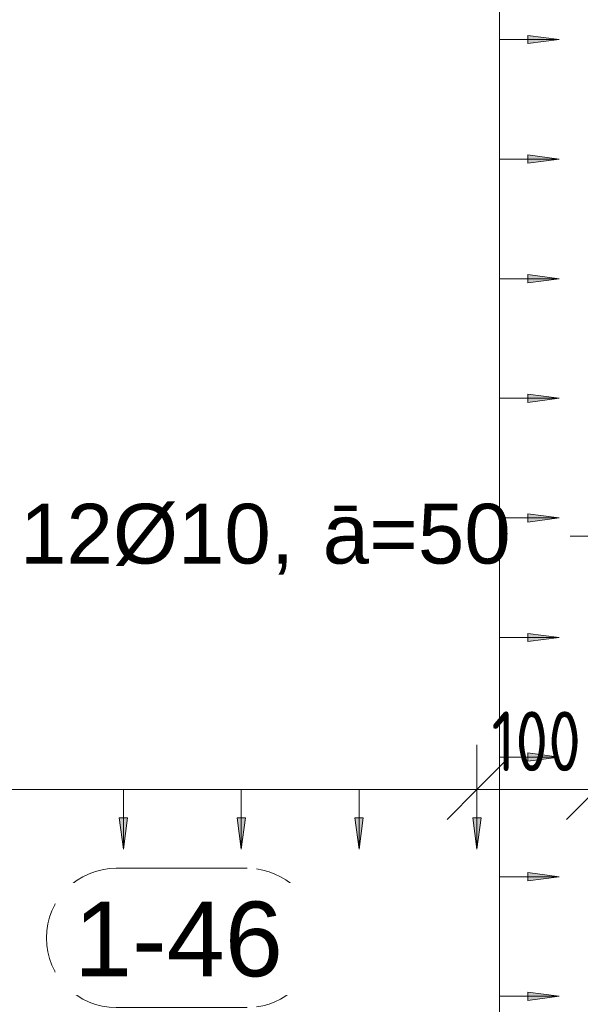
# Model space of a CAD drawing. Header units: millimetres. Extents: x -25607 to 9385, y 1894 to 10168.
# Tile 138 of 181: x 3334 to 3803, y 6013 to 6837. Entities that reach past the tile are written whole.
import ezdxf

# ---------------------------------------------------------------- set-up
doc = ezdxf.new("R2010")
doc.units = ezdxf.units.MM
for name, color, linetype, lineweight in [('A-ANNO-DIMS', 211, 'Continuous', 5), ('A-ANNO-DIMS-25', 211, 'Continuous', 5), ('S-RBAR-IDEN', 171, 'Continuous', 5)]:
    doc.layers.add(name, color=color, linetype=linetype, lineweight=lineweight)
doc.styles.add('Arial', font='arial.ttf', dxfattribs={"height": 50})
doc.styles.add('Arial_1', font='arial.ttf', dxfattribs={"height": 62.5})
doc.styles.add('ISOCPEUR_2', font='isocpeur.ttf', dxfattribs={"width": 0.8, "height": 50})
doc.dimstyles.new('Vnitřní', dxfattribs={"dimscale": 304.8, "dimtxt": 49.799059, "dimasz": 0.164042, "dimexe": 0.123031, "dimexo": 0.0625, "dimgap": 0, "dimtad": 1, "dimdec": 0, "dimzin": 0, "dimdsep": 46, "dimtxsty": 'ISOCPEUR_2', "dimblk1": 'OBLIQUE', "dimblk2": 'OBLIQUE', "dimsah": 1, "dimcen": 0.09, "dimdle": 0.123031, "dimazin": 0, "dimtfac": 1, "dimtdec": 4, "dimtix": 1, "dimtmove": 0, "dimatfit": 3, "dimfxl": 0.123031, "dimfxlon": 1, "dimtvp": 1, "dimtolj": 1, "dimtzin": 0, "dimarcsym": 2})
doc.dimstyles.new('Výztuž_kusy__řezy__1', dxfattribs={"dimscale": 304.8, "dimtxt": 0.18, "dimasz": 0, "dimexe": 0, "dimexo": 0.0625, "dimgap": 0.082021, "dimtad": 1, "dimdec": 0, "dimzin": 0, "dimdsep": 46, "dimtxsty": 'Arial_1', "dimblk1": 'NONE', "dimblk2": 'NONE', "dimsah": 1, "dimcen": 0.09, "dimazin": 0, "dimtfac": 1, "dimtdec": 4, "dimtix": 1, "dimtmove": 0, "dimatfit": 3, "dimfxl": 0.164042, "dimfxlon": 1, "dimtvp": 1, "dimtfill": 1, "dimtolj": 1, "dimtzin": 0, "dimarcsym": 2})
doc.dimstyles.new('Výztuž_kusy__řezy__3', dxfattribs={"dimscale": 304.8, "dimtxt": 0.18, "dimasz": 0, "dimexe": 0, "dimexo": 0.0625, "dimgap": 0.082021, "dimtad": 1, "dimdec": 0, "dimzin": 0, "dimdsep": 46, "dimtxsty": 'Arial_1', "dimblk1": 'NONE', "dimblk2": 'NONE', "dimsah": 1, "dimcen": 0.09, "dimazin": 0, "dimtfac": 1, "dimtdec": 4, "dimtix": 1, "dimtmove": 0, "dimatfit": 3, "dimfxl": 0.164042, "dimfxlon": 1, "dimtvp": 1, "dimtfill": 1, "dimtolj": 1, "dimtzin": 0, "dimarcsym": 2})

# ---------------------------------------------------------------- blocks, each defined once
blk = doc.blocks.new('DIMBLOCK487-V5')
at = {"layer": 'A-ANNO-DIMS-25'}
for points in [[(3322.23, 6142.89), (3325.69, 6169.18), (3318.77, 6169.18)], [(3420.75, 6142.89), (3424.21, 6169.18), (3417.29, 6169.18)]]:
    blk.add_hatch(color=256, dxfattribs=at).paths.add_polyline_path(points)
for p, q in [((3322.23, 6192.89), (3420.75, 6192.89)), ((3322.23, 6192.89), (3322.23, 6192.89)), ((3322.23, 6192.89), (3322.23, 6142.89)), ((3420.75, 6192.89), (3420.75, 6192.89)), ((3420.75, 6192.89), (3420.75, 6142.89)), ((3325.69, 6169.18), (3318.77, 6169.18)), ((3318.77, 6169.18), (3322.23, 6142.89)), ((3322.23, 6142.89), (3325.69, 6169.18)), ((3424.21, 6169.18), (3417.29, 6169.18)), ((3417.29, 6169.18), (3420.75, 6142.89)), ((3420.75, 6142.89), (3424.21, 6169.18))]:
    blk.add_line(p, q, dxfattribs=at)
blk = doc.blocks.new('_None')
blk = doc.blocks.new('DIMBLOCK488-V5')
at = {"layer": 'A-ANNO-DIMS-25'}
for points in [[(3420.75, 6142.89), (3424.21, 6169.18), (3417.29, 6169.18)], [(3519.27, 6142.89), (3522.73, 6169.18), (3515.81, 6169.18)]]:
    blk.add_hatch(color=256, dxfattribs=at).paths.add_polyline_path(points)
for p, q in [((3420.75, 6192.89), (3519.27, 6192.89)), ((3420.75, 6192.89), (3420.75, 6192.89)), ((3420.75, 6192.89), (3420.75, 6142.89)), ((3519.27, 6192.89), (3519.27, 6192.89)), ((3519.27, 6192.89), (3519.27, 6142.89)), ((3424.21, 6169.18), (3417.29, 6169.18)), ((3417.29, 6169.18), (3420.75, 6142.89)), ((3420.75, 6142.89), (3424.21, 6169.18)), ((3522.73, 6169.18), (3515.81, 6169.18)), ((3515.81, 6169.18), (3519.27, 6142.89)), ((3519.27, 6142.89), (3522.73, 6169.18))]:
    blk.add_line(p, q, dxfattribs=at)
blk = doc.blocks.new('DIMBLOCK489-V5')
at = {"layer": 'A-ANNO-DIMS-25'}
for points in [[(3519.27, 6142.89), (3522.73, 6169.18), (3515.81, 6169.18)], [(3617.79, 6142.89), (3621.25, 6169.18), (3614.33, 6169.18)]]:
    blk.add_hatch(color=256, dxfattribs=at).paths.add_polyline_path(points)
for p, q in [((3519.27, 6192.89), (3617.79, 6192.89)), ((3519.27, 6192.89), (3519.27, 6192.89)), ((3519.27, 6192.89), (3519.27, 6142.89)), ((3617.79, 6192.89), (3617.79, 6192.89)), ((3617.79, 6192.89), (3617.79, 6142.89)), ((3522.73, 6169.18), (3515.81, 6169.18)), ((3515.81, 6169.18), (3519.27, 6142.89)), ((3519.27, 6142.89), (3522.73, 6169.18)), ((3621.25, 6169.18), (3614.33, 6169.18)), ((3614.33, 6169.18), (3617.79, 6142.89)), ((3617.79, 6142.89), (3621.25, 6169.18))]:
    blk.add_line(p, q, dxfattribs=at)
blk = doc.blocks.new('DIMBLOCK490-V5')
at = {"layer": 'A-ANNO-DIMS-25'}
for points in [[(3617.79, 6142.89), (3621.25, 6169.18), (3614.33, 6169.18)], [(3716.3, 6142.89), (3719.77, 6169.18), (3712.84, 6169.18)]]:
    blk.add_hatch(color=256, dxfattribs=at).paths.add_polyline_path(points)
for p, q in [((3617.79, 6192.89), (3716.3, 6192.89)), ((3617.79, 6192.89), (3617.79, 6192.89)), ((3617.79, 6192.89), (3617.79, 6142.89)), ((3716.3, 6192.89), (3716.3, 6192.89)), ((3716.3, 6192.89), (3716.3, 6142.89)), ((3621.25, 6169.18), (3614.33, 6169.18)), ((3614.33, 6169.18), (3617.79, 6142.89)), ((3617.79, 6142.89), (3621.25, 6169.18)), ((3719.77, 6169.18), (3712.84, 6169.18)), ((3712.84, 6169.18), (3716.3, 6142.89)), ((3716.3, 6142.89), (3719.77, 6169.18))]:
    blk.add_line(p, q, dxfattribs=at)
blk = doc.blocks.new('DIMBLOCK491-V5')
at = {"layer": 'A-ANNO-DIMS-25'}
for points in [[(2337.05, 6142.89), (2340.51, 6169.18), (2333.59, 6169.18)], [(2435.57, 6142.89), (2439.03, 6169.18), (2432.11, 6169.18)], [(2534.09, 6142.89), (2537.55, 6169.18), (2530.63, 6169.18)], [(2632.61, 6142.89), (2636.07, 6169.18), (2629.14, 6169.18)], [(2731.12, 6142.89), (2734.58, 6169.18), (2727.66, 6169.18)], [(2829.64, 6142.89), (2833.1, 6169.18), (2826.18, 6169.18)], [(2928.16, 6142.89), (2931.62, 6169.18), (2924.7, 6169.18)], [(3026.68, 6142.89), (3030.14, 6169.18), (3023.22, 6169.18)], [(3125.2, 6142.89), (3128.66, 6169.18), (3121.74, 6169.18)], [(3223.71, 6142.89), (3227.18, 6169.18), (3220.25, 6169.18)], [(3322.23, 6142.89), (3325.69, 6169.18), (3318.77, 6169.18)], [(3420.75, 6142.89), (3424.21, 6169.18), (3417.29, 6169.18)], [(3519.27, 6142.89), (3522.73, 6169.18), (3515.81, 6169.18)], [(3617.79, 6142.89), (3621.25, 6169.18), (3614.33, 6169.18)], [(3716.3, 6142.89), (3719.77, 6169.18), (3712.84, 6169.18)]]:
    blk.add_hatch(color=256, dxfattribs=at).paths.add_polyline_path(points)
for p, q in [((2337.05, 6192.89), (3716.3, 6192.89)), ((2337.05, 6192.89), (2435.57, 6192.89)), ((2337.05, 6192.89), (2337.05, 6192.89)), ((2337.05, 6192.89), (2337.05, 6142.89)), ((2435.57, 6192.89), (2534.09, 6192.89)), ((2435.57, 6192.89), (2435.57, 6192.89)), ((2435.57, 6192.89), (2435.57, 6142.89)), ((2534.09, 6192.89), (2632.61, 6192.89)), ((2534.09, 6192.89), (2534.09, 6192.89)), ((2534.09, 6192.89), (2534.09, 6142.89)), ((2632.61, 6192.89), (2731.12, 6192.89)), ((2632.61, 6192.89), (2632.61, 6192.89)), ((2632.61, 6192.89), (2632.61, 6142.89)), ((2731.12, 6192.89), (2829.64, 6192.89)), ((2731.12, 6192.89), (2731.12, 6192.89)), ((2731.12, 6192.89), (2731.12, 6142.89)), ((2829.64, 6192.89), (2928.16, 6192.89)), ((2829.64, 6192.89), (2829.64, 6192.89)), ((2829.64, 6192.89), (2829.64, 6142.89)), ((2928.16, 6192.89), (3026.68, 6192.89)), ((2928.16, 6192.89), (2928.16, 6192.89)), ((2928.16, 6192.89), (2928.16, 6142.89)), ((3026.68, 6192.89), (3125.2, 6192.89)), ((3026.68, 6192.89), (3026.68, 6192.89)), ((3026.68, 6192.89), (3026.68, 6142.89)), ((3125.2, 6192.89), (3223.71, 6192.89)), ((3125.2, 6192.89), (3125.2, 6192.89)), ((3125.2, 6192.89), (3125.2, 6142.89)), ((3223.71, 6192.89), (3322.23, 6192.89)), ((3223.71, 6192.89), (3223.71, 6192.89)), ((3223.71, 6192.89), (3223.71, 6142.89)), ((3322.23, 6192.89), (3420.75, 6192.89)), ((3322.23, 6192.89), (3322.23, 6192.89)), ((3322.23, 6192.89), (3322.23, 6142.89)), ((3420.75, 6192.89), (3519.27, 6192.89)), ((3420.75, 6192.89), (3420.75, 6192.89)), ((3420.75, 6192.89), (3420.75, 6142.89)), ((3519.27, 6192.89), (3617.79, 6192.89)), ((3519.27, 6192.89), (3519.27, 6192.89)), ((3519.27, 6192.89), (3519.27, 6142.89)), ((3617.79, 6192.89), (3716.3, 6192.89)), ((3617.79, 6192.89), (3617.79, 6192.89)), ((3617.79, 6192.89), (3617.79, 6142.89)), ((3716.3, 6192.89), (3716.3, 6192.89)), ((3716.3, 6192.89), (3716.3, 6142.89)), ((2340.51, 6169.18), (2333.59, 6169.18)), ((2333.59, 6169.18), (2337.05, 6142.89)), ((2337.05, 6142.89), (2340.51, 6169.18)), ((2439.03, 6169.18), (2432.11, 6169.18)), ((2432.11, 6169.18), (2435.57, 6142.89)), ((2435.57, 6142.89), (2439.03, 6169.18)), ((2537.55, 6169.18), (2530.63, 6169.18)), ((2530.63, 6169.18), (2534.09, 6142.89)), ((2534.09, 6142.89), (2537.55, 6169.18)), ((2636.07, 6169.18), (2629.14, 6169.18)), ((2629.14, 6169.18), (2632.61, 6142.89)), ((2632.61, 6142.89), (2636.07, 6169.18)), ((2734.58, 6169.18), (2727.66, 6169.18)), ((2727.66, 6169.18), (2731.12, 6142.89)), ((2731.12, 6142.89), (2734.58, 6169.18)), ((2833.1, 6169.18), (2826.18, 6169.18)), ((2826.18, 6169.18), (2829.64, 6142.89)), ((2829.64, 6142.89), (2833.1, 6169.18)), ((2931.62, 6169.18), (2924.7, 6169.18)), ((2924.7, 6169.18), (2928.16, 6142.89)), ((2928.16, 6142.89), (2931.62, 6169.18)), ((3030.14, 6169.18), (3023.22, 6169.18)), ((3023.22, 6169.18), (3026.68, 6142.89)), ((3026.68, 6142.89), (3030.14, 6169.18)), ((3128.66, 6169.18), (3121.74, 6169.18)), ((3121.74, 6169.18), (3125.2, 6142.89)), ((3125.2, 6142.89), (3128.66, 6169.18)), ((3227.18, 6169.18), (3220.25, 6169.18)), ((3220.25, 6169.18), (3223.71, 6142.89)), ((3223.71, 6142.89), (3227.18, 6169.18)), ((3325.69, 6169.18), (3318.77, 6169.18)), ((3318.77, 6169.18), (3322.23, 6142.89)), ((3322.23, 6142.89), (3325.69, 6169.18)), ((3424.21, 6169.18), (3417.29, 6169.18)), ((3417.29, 6169.18), (3420.75, 6142.89)), ((3420.75, 6142.89), (3424.21, 6169.18)), ((3522.73, 6169.18), (3515.81, 6169.18)), ((3515.81, 6169.18), (3519.27, 6142.89)), ((3519.27, 6142.89), (3522.73, 6169.18)), ((3621.25, 6169.18), (3614.33, 6169.18)), ((3614.33, 6169.18), (3617.79, 6142.89)), ((3617.79, 6142.89), (3621.25, 6169.18)), ((3719.77, 6169.18), (3712.84, 6169.18)), ((3712.84, 6169.18), (3716.3, 6142.89)), ((3716.3, 6142.89), (3719.77, 6169.18))]:
    blk.add_line(p, q, dxfattribs=at)
blk = doc.blocks.new('Popisek výztuže - _Typ_ množství_LEVÝ-573731-V5')
at = {"layer": 'S-RBAR-IDEN'}
for p, q in [((-16348.87, 6003.76), (-16458.56, 6003.76)), ((-16458.56, 5887.33), (-16348.87, 5887.33))]:
    blk.add_line(p, q, dxfattribs=at)
for centre, start, end in [((-16458.56, 5945.54), 90, 270), ((-16348.87, 5945.54), 277.64339, 82.35661)]:
    blk.add_arc(centre, 58.22, start, end, dxfattribs=at)
blk = doc.blocks.new('DIMBLOCK621-V5')
at = {"layer": 'A-ANNO-DIMS-25'}
for points in [[(3785.15, 6920), (3758.86, 6923.46), (3758.86, 6916.54)], [(3785.15, 6820), (3758.86, 6823.46), (3758.86, 6816.54)]]:
    blk.add_hatch(color=256, dxfattribs=at).paths.add_polyline_path(points)
for p, q in [((3735.15, 6920), (3735.15, 6820)), ((3735.15, 6920), (3735.15, 6920)), ((3735.15, 6920), (3785.15, 6920)), ((3785.15, 6920), (3758.86, 6923.46)), ((3758.86, 6923.46), (3758.86, 6916.54)), ((3758.86, 6916.54), (3785.15, 6920)), ((3735.15, 6820), (3735.15, 6820)), ((3735.15, 6820), (3785.15, 6820)), ((3785.15, 6820), (3758.86, 6823.46)), ((3758.86, 6823.46), (3758.86, 6816.54)), ((3758.86, 6816.54), (3785.15, 6820))]:
    blk.add_line(p, q, dxfattribs=at)
blk = doc.blocks.new('DIMBLOCK622-V5')
at = {"layer": 'A-ANNO-DIMS-25'}
for points in [[(3785.15, 6820), (3758.86, 6823.46), (3758.86, 6816.54)], [(3785.15, 6720), (3758.86, 6723.46), (3758.86, 6716.54)]]:
    blk.add_hatch(color=256, dxfattribs=at).paths.add_polyline_path(points)
for p, q in [((3735.15, 6820), (3735.15, 6720)), ((3735.15, 6820), (3735.15, 6820)), ((3735.15, 6820), (3785.15, 6820)), ((3785.15, 6820), (3758.86, 6823.46)), ((3758.86, 6823.46), (3758.86, 6816.54)), ((3758.86, 6816.54), (3785.15, 6820)), ((3735.15, 6720), (3735.15, 6720)), ((3735.15, 6720), (3785.15, 6720)), ((3785.15, 6720), (3758.86, 6723.46)), ((3758.86, 6723.46), (3758.86, 6716.54)), ((3758.86, 6716.54), (3785.15, 6720))]:
    blk.add_line(p, q, dxfattribs=at)
blk = doc.blocks.new('DIMBLOCK623-V5')
at = {"layer": 'A-ANNO-DIMS-25'}
for points in [[(3785.15, 6720), (3758.86, 6723.46), (3758.86, 6716.54)], [(3785.15, 6620), (3758.86, 6623.46), (3758.86, 6616.54)]]:
    blk.add_hatch(color=256, dxfattribs=at).paths.add_polyline_path(points)
for p, q in [((3735.15, 6720), (3735.15, 6620)), ((3735.15, 6720), (3735.15, 6720)), ((3735.15, 6720), (3785.15, 6720)), ((3785.15, 6720), (3758.86, 6723.46)), ((3758.86, 6723.46), (3758.86, 6716.54)), ((3758.86, 6716.54), (3785.15, 6720)), ((3735.15, 6620), (3735.15, 6620)), ((3735.15, 6620), (3785.15, 6620)), ((3785.15, 6620), (3758.86, 6623.46)), ((3758.86, 6623.46), (3758.86, 6616.54)), ((3758.86, 6616.54), (3785.15, 6620))]:
    blk.add_line(p, q, dxfattribs=at)
blk = doc.blocks.new('DIMBLOCK624-V5')
at = {"layer": 'A-ANNO-DIMS-25'}
for points in [[(3785.15, 6620), (3758.86, 6623.46), (3758.86, 6616.54)], [(3785.15, 6520), (3758.86, 6523.46), (3758.86, 6516.54)]]:
    blk.add_hatch(color=256, dxfattribs=at).paths.add_polyline_path(points)
for p, q in [((3735.15, 6620), (3735.15, 6520)), ((3735.15, 6620), (3735.15, 6620)), ((3735.15, 6620), (3785.15, 6620)), ((3785.15, 6620), (3758.86, 6623.46)), ((3758.86, 6623.46), (3758.86, 6616.54)), ((3758.86, 6616.54), (3785.15, 6620)), ((3785.15, 6520), (3758.86, 6523.46)), ((3758.86, 6523.46), (3758.86, 6516.54)), ((3735.15, 6520), (3735.15, 6520)), ((3735.15, 6520), (3785.15, 6520)), ((3758.86, 6516.54), (3785.15, 6520))]:
    blk.add_line(p, q, dxfattribs=at)
blk = doc.blocks.new('DIMBLOCK625-V5')
at = {"layer": 'A-ANNO-DIMS-25'}
for points in [[(3785.15, 6520), (3758.86, 6523.46), (3758.86, 6516.54)], [(3785.15, 6420), (3758.86, 6423.46), (3758.86, 6416.54)]]:
    blk.add_hatch(color=256, dxfattribs=at).paths.add_polyline_path(points)
for p, q in [((3785.15, 6520), (3758.86, 6523.46)), ((3758.86, 6523.46), (3758.86, 6516.54)), ((3735.15, 6520), (3735.15, 6420)), ((3735.15, 6520), (3735.15, 6520)), ((3735.15, 6520), (3785.15, 6520)), ((3758.86, 6516.54), (3785.15, 6520)), ((3785.15, 6420), (3758.86, 6423.46)), ((3758.86, 6423.46), (3758.86, 6416.54)), ((3735.15, 6420), (3735.15, 6420)), ((3735.15, 6420), (3785.15, 6420)), ((3758.86, 6416.54), (3785.15, 6420))]:
    blk.add_line(p, q, dxfattribs=at)
blk = doc.blocks.new('DIMBLOCK626-V5')
at = {"layer": 'A-ANNO-DIMS-25'}
for points in [[(3785.15, 6420), (3758.86, 6423.46), (3758.86, 6416.54)], [(3785.15, 6320), (3758.86, 6323.46), (3758.86, 6316.54)]]:
    blk.add_hatch(color=256, dxfattribs=at).paths.add_polyline_path(points)
for p, q in [((3785.15, 6420), (3758.86, 6423.46)), ((3758.86, 6423.46), (3758.86, 6416.54)), ((3735.15, 6420), (3735.15, 6320)), ((3735.15, 6420), (3735.15, 6420)), ((3735.15, 6420), (3785.15, 6420)), ((3758.86, 6416.54), (3785.15, 6420)), ((3785.15, 6320), (3758.86, 6323.46)), ((3758.86, 6323.46), (3758.86, 6316.54)), ((3735.15, 6320), (3735.15, 6320)), ((3735.15, 6320), (3785.15, 6320)), ((3758.86, 6316.54), (3785.15, 6320))]:
    blk.add_line(p, q, dxfattribs=at)
blk = doc.blocks.new('DIMBLOCK627-V5')
at = {"layer": 'A-ANNO-DIMS-25'}
for points in [[(3785.15, 6320), (3758.86, 6323.46), (3758.86, 6316.54)], [(3785.15, 6220), (3758.86, 6223.46), (3758.86, 6216.54)]]:
    blk.add_hatch(color=256, dxfattribs=at).paths.add_polyline_path(points)
for p, q in [((3785.15, 6320), (3758.86, 6323.46)), ((3758.86, 6323.46), (3758.86, 6316.54)), ((3735.15, 6320), (3735.15, 6220)), ((3735.15, 6320), (3735.15, 6320)), ((3735.15, 6320), (3785.15, 6320)), ((3758.86, 6316.54), (3785.15, 6320)), ((3735.15, 6220), (3735.15, 6220)), ((3735.15, 6220), (3785.15, 6220)), ((3785.15, 6220), (3758.86, 6223.46)), ((3758.86, 6223.46), (3758.86, 6216.54)), ((3758.86, 6216.54), (3785.15, 6220))]:
    blk.add_line(p, q, dxfattribs=at)
blk = doc.blocks.new('DIMBLOCK628-V5')
at = {"layer": 'A-ANNO-DIMS-25'}
for points in [[(3785.15, 6220), (3758.86, 6223.46), (3758.86, 6216.54)], [(3785.15, 6120), (3758.86, 6123.46), (3758.86, 6116.54)]]:
    blk.add_hatch(color=256, dxfattribs=at).paths.add_polyline_path(points)
for p, q in [((3735.15, 6220), (3735.15, 6120)), ((3735.15, 6220), (3735.15, 6220)), ((3735.15, 6220), (3785.15, 6220)), ((3785.15, 6220), (3758.86, 6223.46)), ((3758.86, 6223.46), (3758.86, 6216.54)), ((3758.86, 6216.54), (3785.15, 6220)), ((3735.15, 6120), (3735.15, 6120)), ((3735.15, 6120), (3785.15, 6120)), ((3785.15, 6120), (3758.86, 6123.46)), ((3758.86, 6123.46), (3758.86, 6116.54)), ((3758.86, 6116.54), (3785.15, 6120))]:
    blk.add_line(p, q, dxfattribs=at)
blk = doc.blocks.new('DIMBLOCK629-V5')
at = {"layer": 'A-ANNO-DIMS-25'}
for points in [[(3785.15, 6120), (3758.86, 6123.46), (3758.86, 6116.54)], [(3785.15, 6020), (3758.86, 6023.46), (3758.86, 6016.54)]]:
    blk.add_hatch(color=256, dxfattribs=at).paths.add_polyline_path(points)
for p, q in [((3735.15, 6120), (3735.15, 6020)), ((3735.15, 6120), (3735.15, 6120)), ((3735.15, 6120), (3785.15, 6120)), ((3785.15, 6120), (3758.86, 6123.46)), ((3758.86, 6123.46), (3758.86, 6116.54)), ((3758.86, 6116.54), (3785.15, 6120)), ((3735.15, 6020), (3735.15, 6020)), ((3735.15, 6020), (3785.15, 6020)), ((3785.15, 6020), (3758.86, 6023.46)), ((3758.86, 6023.46), (3758.86, 6016.54)), ((3758.86, 6016.54), (3785.15, 6020))]:
    blk.add_line(p, q, dxfattribs=at)
blk = doc.blocks.new('DIMBLOCK630-V5')
at = {"layer": 'A-ANNO-DIMS-25'}
for points in [[(3785.15, 6020), (3758.86, 6023.46), (3758.86, 6016.54)], [(3785.15, 5920), (3758.86, 5923.46), (3758.86, 5916.54)]]:
    blk.add_hatch(color=256, dxfattribs=at).paths.add_polyline_path(points)
for p, q in [((3735.15, 6020), (3735.15, 5920)), ((3735.15, 6020), (3735.15, 6020)), ((3735.15, 6020), (3785.15, 6020)), ((3785.15, 6020), (3758.86, 6023.46)), ((3758.86, 6023.46), (3758.86, 6016.54)), ((3758.86, 6016.54), (3785.15, 6020)), ((3735.15, 5920), (3735.15, 5920)), ((3735.15, 5920), (3785.15, 5920)), ((3785.15, 5920), (3758.86, 5923.46)), ((3758.86, 5923.46), (3758.86, 5916.54)), ((3758.86, 5916.54), (3785.15, 5920))]:
    blk.add_line(p, q, dxfattribs=at)
blk = doc.blocks.new('DIMBLOCK631-V5')
at = {"layer": 'A-ANNO-DIMS-25'}
for points in [[(3785.15, 8620), (3758.86, 8623.46), (3758.86, 8616.54)], [(3785.15, 8520), (3758.86, 8523.46), (3758.86, 8516.54)], [(3785.15, 8420), (3758.86, 8423.46), (3758.86, 8416.54)], [(3785.15, 8320), (3758.86, 8323.46), (3758.86, 8316.54)], [(3785.15, 8220), (3758.86, 8223.46), (3758.86, 8216.54)], [(3785.15, 8120), (3758.86, 8123.46), (3758.86, 8116.54)], [(3785.15, 8020), (3758.86, 8023.46), (3758.86, 8016.54)], [(3785.15, 7920), (3758.86, 7923.46), (3758.86, 7916.54)], [(3785.15, 7820), (3758.86, 7823.46), (3758.86, 7816.54)], [(3785.15, 7720), (3758.86, 7723.46), (3758.86, 7716.54)], [(3785.15, 7620), (3758.86, 7623.46), (3758.86, 7616.54)], [(3785.15, 7520), (3758.86, 7523.46), (3758.86, 7516.54)], [(3785.15, 7420), (3758.86, 7423.46), (3758.86, 7416.54)], [(3785.15, 7320), (3758.86, 7323.46), (3758.86, 7316.54)], [(3785.15, 7220), (3758.86, 7223.46), (3758.86, 7216.54)], [(3785.15, 7120), (3758.86, 7123.46), (3758.86, 7116.54)], [(3785.15, 7020), (3758.86, 7023.46), (3758.86, 7016.54)], [(3785.15, 6920), (3758.86, 6923.46), (3758.86, 6916.54)], [(3785.15, 6820), (3758.86, 6823.46), (3758.86, 6816.54)], [(3785.15, 6720), (3758.86, 6723.46), (3758.86, 6716.54)], [(3785.15, 6620), (3758.86, 6623.46), (3758.86, 6616.54)], [(3785.15, 6520), (3758.86, 6523.46), (3758.86, 6516.54)], [(3785.15, 6420), (3758.86, 6423.46), (3758.86, 6416.54)], [(3785.15, 6320), (3758.86, 6323.46), (3758.86, 6316.54)], [(3785.15, 6220), (3758.86, 6223.46), (3758.86, 6216.54)], [(3785.15, 6120), (3758.86, 6123.46), (3758.86, 6116.54)], [(3785.15, 6020), (3758.86, 6023.46), (3758.86, 6016.54)], [(3785.15, 5920), (3758.86, 5923.46), (3758.86, 5916.54)]]:
    blk.add_hatch(color=256, dxfattribs=at).paths.add_polyline_path(points)
for p, q in [((3735.15, 8620), (3735.15, 5920)), ((3735.15, 8620), (3735.15, 8520)), ((3735.15, 8620), (3735.15, 8620)), ((3735.15, 8620), (3785.15, 8620)), ((3785.15, 8620), (3758.86, 8623.46)), ((3758.86, 8623.46), (3758.86, 8616.54)), ((3758.86, 8616.54), (3785.15, 8620)), ((3785.15, 8520), (3758.86, 8523.46)), ((3758.86, 8523.46), (3758.86, 8516.54)), ((3735.15, 8520), (3735.15, 8420)), ((3735.15, 8520), (3735.15, 8520)), ((3735.15, 8520), (3785.15, 8520)), ((3758.86, 8516.54), (3785.15, 8520)), ((3785.15, 8420), (3758.86, 8423.46)), ((3758.86, 8423.46), (3758.86, 8416.54)), ((3735.15, 8420), (3735.15, 8320)), ((3735.15, 8420), (3735.15, 8420)), ((3735.15, 8420), (3785.15, 8420)), ((3758.86, 8416.54), (3785.15, 8420)), ((3785.15, 8320), (3758.86, 8323.46)), ((3758.86, 8323.46), (3758.86, 8316.54)), ((3735.15, 8320), (3735.15, 8220)), ((3735.15, 8320), (3735.15, 8320)), ((3735.15, 8320), (3785.15, 8320)), ((3758.86, 8316.54), (3785.15, 8320)), ((3735.15, 8220), (3735.15, 8120)), ((3735.15, 8220), (3735.15, 8220)), ((3735.15, 8220), (3785.15, 8220)), ((3785.15, 8220), (3758.86, 8223.46)), ((3758.86, 8223.46), (3758.86, 8216.54)), ((3758.86, 8216.54), (3785.15, 8220)), ((3735.15, 8120), (3735.15, 8020)), ((3735.15, 8120), (3735.15, 8120)), ((3735.15, 8120), (3785.15, 8120)), ((3785.15, 8120), (3758.86, 8123.46)), ((3758.86, 8123.46), (3758.86, 8116.54)), ((3758.86, 8116.54), (3785.15, 8120)), ((3735.15, 8020), (3735.15, 7920)), ((3735.15, 8020), (3735.15, 8020)), ((3735.15, 8020), (3785.15, 8020)), ((3785.15, 8020), (3758.86, 8023.46)), ((3758.86, 8023.46), (3758.86, 8016.54)), ((3758.86, 8016.54), (3785.15, 8020)), ((3735.15, 7920), (3735.15, 7820)), ((3735.15, 7920), (3735.15, 7920)), ((3735.15, 7920), (3785.15, 7920)), ((3785.15, 7920), (3758.86, 7923.46)), ((3758.86, 7923.46), (3758.86, 7916.54)), ((3758.86, 7916.54), (3785.15, 7920)), ((3785.15, 7820), (3758.86, 7823.46)), ((3758.86, 7823.46), (3758.86, 7816.54)), ((3735.15, 7820), (3735.15, 7720)), ((3735.15, 7820), (3735.15, 7820)), ((3735.15, 7820), (3785.15, 7820)), ((3758.86, 7816.54), (3785.15, 7820)), ((3785.15, 7720), (3758.86, 7723.46)), ((3758.86, 7723.46), (3758.86, 7716.54)), ((3735.15, 7720), (3735.15, 7620)), ((3735.15, 7720), (3735.15, 7720)), ((3735.15, 7720), (3785.15, 7720)), ((3758.86, 7716.54), (3785.15, 7720)), ((3735.15, 7620), (3735.15, 7520)), ((3735.15, 7620), (3735.15, 7620)), ((3735.15, 7620), (3785.15, 7620)), ((3785.15, 7620), (3758.86, 7623.46)), ((3758.86, 7623.46), (3758.86, 7616.54)), ((3758.86, 7616.54), (3785.15, 7620)), ((3735.15, 7520), (3735.15, 7420)), ((3735.15, 7520), (3735.15, 7520)), ((3735.15, 7520), (3785.15, 7520)), ((3785.15, 7520), (3758.86, 7523.46)), ((3758.86, 7523.46), (3758.86, 7516.54)), ((3758.86, 7516.54), (3785.15, 7520)), ((3735.15, 7420), (3735.15, 7320)), ((3735.15, 7420), (3735.15, 7420)), ((3735.15, 7420), (3785.15, 7420)), ((3785.15, 7420), (3758.86, 7423.46)), ((3758.86, 7423.46), (3758.86, 7416.54)), ((3758.86, 7416.54), (3785.15, 7420)), ((3735.15, 7320), (3735.15, 7220)), ((3735.15, 7320), (3735.15, 7320)), ((3735.15, 7320), (3785.15, 7320)), ((3785.15, 7320), (3758.86, 7323.46)), ((3758.86, 7323.46), (3758.86, 7316.54)), ((3758.86, 7316.54), (3785.15, 7320)), ((3785.15, 7220), (3758.86, 7223.46)), ((3758.86, 7223.46), (3758.86, 7216.54)), ((3735.15, 7220), (3735.15, 7120)), ((3735.15, 7220), (3735.15, 7220)), ((3735.15, 7220), (3785.15, 7220)), ((3758.86, 7216.54), (3785.15, 7220)), ((3785.15, 7120), (3758.86, 7123.46)), ((3758.86, 7123.46), (3758.86, 7116.54)), ((3735.15, 7120), (3735.15, 7020)), ((3735.15, 7120), (3735.15, 7120)), ((3735.15, 7120), (3785.15, 7120)), ((3758.86, 7116.54), (3785.15, 7120)), ((3785.15, 7020), (3758.86, 7023.46)), ((3758.86, 7023.46), (3758.86, 7016.54)), ((3735.15, 7020), (3735.15, 6920)), ((3735.15, 7020), (3735.15, 7020)), ((3735.15, 7020), (3785.15, 7020)), ((3758.86, 7016.54), (3785.15, 7020)), ((3735.15, 6920), (3735.15, 6820)), ((3735.15, 6920), (3735.15, 6920)), ((3735.15, 6920), (3785.15, 6920)), ((3785.15, 6920), (3758.86, 6923.46)), ((3758.86, 6923.46), (3758.86, 6916.54)), ((3758.86, 6916.54), (3785.15, 6920)), ((3735.15, 6820), (3735.15, 6720)), ((3735.15, 6820), (3735.15, 6820)), ((3735.15, 6820), (3785.15, 6820)), ((3785.15, 6820), (3758.86, 6823.46)), ((3758.86, 6823.46), (3758.86, 6816.54)), ((3758.86, 6816.54), (3785.15, 6820)), ((3735.15, 6720), (3735.15, 6620)), ((3735.15, 6720), (3735.15, 6720)), ((3735.15, 6720), (3785.15, 6720)), ((3785.15, 6720), (3758.86, 6723.46)), ((3758.86, 6723.46), (3758.86, 6716.54)), ((3758.86, 6716.54), (3785.15, 6720)), ((3735.15, 6620), (3735.15, 6520)), ((3735.15, 6620), (3735.15, 6620)), ((3735.15, 6620), (3785.15, 6620)), ((3785.15, 6620), (3758.86, 6623.46)), ((3758.86, 6623.46), (3758.86, 6616.54)), ((3758.86, 6616.54), (3785.15, 6620)), ((3785.15, 6520), (3758.86, 6523.46)), ((3758.86, 6523.46), (3758.86, 6516.54)), ((3735.15, 6520), (3735.15, 6420)), ((3735.15, 6520), (3735.15, 6520)), ((3735.15, 6520), (3785.15, 6520)), ((3758.86, 6516.54), (3785.15, 6520)), ((3785.15, 6420), (3758.86, 6423.46)), ((3758.86, 6423.46), (3758.86, 6416.54)), ((3735.15, 6420), (3735.15, 6320)), ((3735.15, 6420), (3735.15, 6420)), ((3735.15, 6420), (3785.15, 6420)), ((3758.86, 6416.54), (3785.15, 6420)), ((3785.15, 6320), (3758.86, 6323.46)), ((3758.86, 6323.46), (3758.86, 6316.54)), ((3735.15, 6320), (3735.15, 6220)), ((3735.15, 6320), (3735.15, 6320)), ((3735.15, 6320), (3785.15, 6320)), ((3758.86, 6316.54), (3785.15, 6320)), ((3735.15, 6220), (3735.15, 6120)), ((3735.15, 6220), (3735.15, 6220)), ((3735.15, 6220), (3785.15, 6220)), ((3785.15, 6220), (3758.86, 6223.46)), ((3758.86, 6223.46), (3758.86, 6216.54)), ((3758.86, 6216.54), (3785.15, 6220)), ((3735.15, 6120), (3735.15, 6020)), ((3735.15, 6120), (3735.15, 6120)), ((3735.15, 6120), (3785.15, 6120)), ((3785.15, 6120), (3758.86, 6123.46)), ((3758.86, 6123.46), (3758.86, 6116.54)), ((3758.86, 6116.54), (3785.15, 6120)), ((3735.15, 6020), (3735.15, 5920)), ((3735.15, 6020), (3735.15, 6020)), ((3735.15, 6020), (3785.15, 6020)), ((3785.15, 6020), (3758.86, 6023.46)), ((3758.86, 6023.46), (3758.86, 6016.54)), ((3758.86, 6016.54), (3785.15, 6020)), ((3735.15, 5920), (3735.15, 5920)), ((3735.15, 5920), (3785.15, 5920)), ((3785.15, 5920), (3758.86, 5923.46)), ((3758.86, 5923.46), (3758.86, 5916.54)), ((3758.86, 5916.54), (3785.15, 5920))]:
    blk.add_line(p, q, dxfattribs=at)
blk = doc.blocks.new('DIMBLOCK698-V5')
at = {"layer": 'A-ANNO-DIMS-25'}
for p, q in [((3716.3, 6192.89), (3716.3, 6230.39)), ((3816.3, 6192.89), (3816.3, 6230.39)), ((3716.3, 6192.89), (3741.3, 6217.89)), ((3816.3, 6192.89), (3841.3, 6217.89)), ((3678.8, 6192.89), (3853.8, 6192.89)), ((3716.3, 6192.89), (3691.3, 6167.89)), ((3716.3, 6192.89), (3716.3, 6155.39)), ((3816.3, 6192.89), (3791.3, 6167.89)), ((3816.3, 6192.89), (3816.3, 6155.39))]:
    blk.add_line(p, q, dxfattribs=at)
at = {"layer": 'A-ANNO-DIMS-25', "color": 0, "insert": (3728.48, 6258.22), "char_height": 50, "width": 90.7875, "attachment_point": 1, "line_spacing_factor": 1.149209, "style": 'ISOCPEUR_2'}
blk.add_mtext('100', dxfattribs=at)
blk = doc.blocks.new('_Oblique')
at = {"color": 0, "linetype": 'ByBlock', "lineweight": -2}
blk.add_line((-0.5, -0.5), (0.5, 0.5), dxfattribs=at)

msp = doc.modelspace()

# ---------------------------------------------------------------- linework, layer by layer
at = {"layer": 'S-RBAR-IDEN'}
msp.add_line((3869.24, 6404.8), (3749.29, 6404.8), dxfattribs=at)

# ---------------------------------------------------------------- block references
msp.add_blockref('Popisek výztuže - _Typ_ množství_LEVÝ-573731-V5', (19873.19, 123.27), dxfattribs=at)

# ---------------------------------------------------------------- texts
at = {"layer": 'S-RBAR-IDEN', "char_height": 50, "attachment_point": 1, "style": 'Arial', "bg_fill": 3, "box_fill_scale": 1.25, "bg_fill_color": 256, "bg_fill_true_color": 13158600, "bg_fill_transparency": 0}
for s, insert, width in [('12Ø10, ', (3334.29, 6431.8), 306.6455), ('ā=50', (3587.3, 6431.8), 194.4092)]:
    msp.add_mtext(s, dxfattribs=dict(at, insert=insert, width=width))

# ---------------------------------------------------------------- dimensions: what is measured, and where the dimension line sits
at = {"layer": 'A-ANNO-DIMS'}
for base, p1, p2, picture, middle in [((3735.15, 6820), (3785.15, 6920), (3785.15, 6820), 'DIMBLOCK621-V5', (3735.15, 6870)), ((3735.15, 6720), (3785.15, 6820), (3785.15, 6720), 'DIMBLOCK622-V5', (3735.15, 6770)), ((3735.15, 6620), (3785.15, 6720), (3785.15, 6620), 'DIMBLOCK623-V5', (3735.15, 6670)), ((3735.15, 6520), (3785.15, 6620), (3785.15, 6520), 'DIMBLOCK624-V5', (3735.15, 6570)), ((3735.15, 6220), (3785.15, 6320), (3785.15, 6220), 'DIMBLOCK627-V5', (3735.15, 6270)), ((3735.15, 6120), (3785.15, 6220), (3785.15, 6120), 'DIMBLOCK628-V5', (3735.15, 6170)), ((3735.15, 6020), (3785.15, 6120), (3785.15, 6020), 'DIMBLOCK629-V5', (3735.15, 6070)), ((3735.15, 5920), (3785.15, 6020), (3785.15, 5920), 'DIMBLOCK630-V5', (3735.15, 5970))]:
    dim = msp.add_linear_dim(base=base, p1=p1, p2=p2, angle=90, text=' ', dimstyle='Výztuž_kusy__řezy__3', override={"dimpost": '<>', "dimfxl": 100}, dxfattribs=at)
    dim.commit()
    dim.dimension.update_dxf_attribs({"geometry": picture, "text_midpoint": middle})
dim = msp.add_linear_dim(base=(3816.3, 6192.89), p1=(3716.3, 6155.39), p2=(3816.3, 6155.39), dimstyle='Vnitřní', override={"dimpost": '<>', "dimfxl": 100}, dxfattribs=at)
dim.commit()
dim.dimension.update_dxf_attribs({"geometry": 'DIMBLOCK698-V5', "text_midpoint": (3766.3, 6217.89)})
for base, p1, p2, text, override, picture, middle in [((3716.3, 6192.89), (2337.05, 6142.89), (3716.3, 6142.89), '99 1379', {"dimpost": '<>', "dimblk1": 'None', "dimblk2": 'None', "dimsah": 1, "dimfxl": 1379.25339}, 'DIMBLOCK491-V5', (3026.68, 6249.83)), ((3420.75, 6192.89), (3322.23, 6142.89), (3420.75, 6142.89), ' ', {"dimpost": '<>', "dimfxl": 98.518099}, 'DIMBLOCK487-V5', (3371.49, 6192.89)), ((3519.27, 6192.89), (3420.75, 6142.89), (3519.27, 6142.89), ' ', {"dimpost": '<>', "dimfxl": 98.518099}, 'DIMBLOCK488-V5', (3470.01, 6192.89)), ((3617.79, 6192.89), (3519.27, 6142.89), (3617.79, 6142.89), ' ', {"dimpost": '<>', "dimfxl": 98.518099}, 'DIMBLOCK489-V5', (3568.53, 6192.89)), ((3716.3, 6192.89), (3617.79, 6142.89), (3716.3, 6142.89), ' ', {"dimpost": '<>', "dimfxl": 98.518099}, 'DIMBLOCK490-V5', (3667.05, 6192.89))]:
    dim = msp.add_linear_dim(base=base, p1=p1, p2=p2, text=text, dimstyle='Výztuž_kusy__řezy__1', override=override, dxfattribs=at)
    dim.commit()
    dim.dimension.update_dxf_attribs({"geometry": picture, "text_midpoint": middle})

# ---------------------------------------------------------------- next in the draw order: texts
at = {"layer": 'S-RBAR-IDEN', "insert": (3379.34, 6099.18), "char_height": 62.5, "width": 210.443, "attachment_point": 1, "style": 'Arial_1', "bg_fill": 3, "box_fill_scale": 1.25, "bg_fill_color": 256, "bg_fill_true_color": 13158600, "bg_fill_transparency": 0}
msp.add_mtext('1-46', dxfattribs=at)

# ---------------------------------------------------------------- next in the draw order: dimensions: what is measured, and where the dimension line sits
at = {"layer": 'A-ANNO-DIMS'}
for base, p1, p2, text, override, picture, middle in [((3735.15, 5920), (3785.15, 8620), (3785.15, 5920), '100 2700', {"dimpost": '<>', "dimblk1": 'None', "dimblk2": 'None', "dimsah": 1, "dimfxl": 2700}, 'DIMBLOCK631-V5', (3678.24, 7270)), ((3735.15, 6420), (3785.15, 6520), (3785.15, 6420), ' ', {"dimpost": '<>', "dimfxl": 100}, 'DIMBLOCK625-V5', (3735.15, 6470)), ((3735.15, 6320), (3785.15, 6420), (3785.15, 6320), ' ', {"dimpost": '<>', "dimfxl": 100}, 'DIMBLOCK626-V5', (3735.15, 6370))]:
    dim = msp.add_linear_dim(base=base, p1=p1, p2=p2, angle=90, text=text, dimstyle='Výztuž_kusy__řezy__3', override=override, dxfattribs=at)
    dim.commit()
    dim.dimension.update_dxf_attribs({"geometry": picture, "text_midpoint": middle})

doc.saveas('drawing.dxf')
